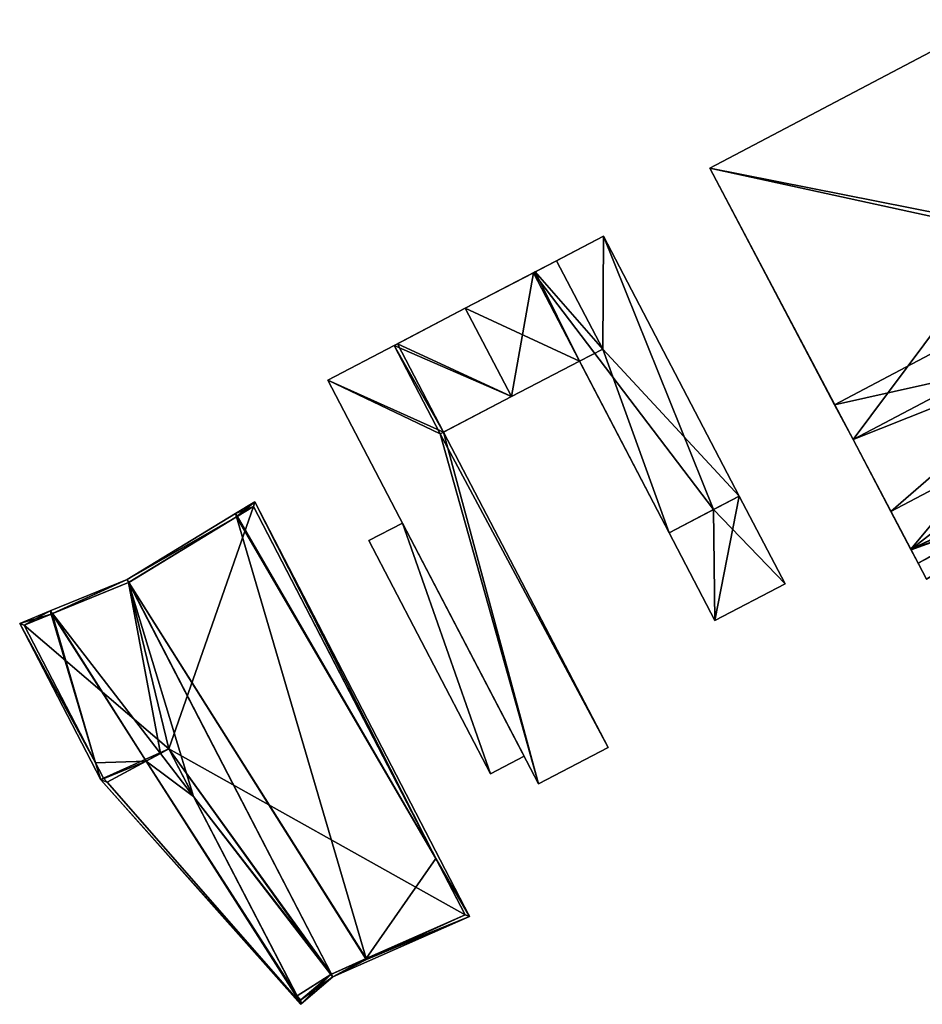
# Model space of a CAD drawing. Header units: inches. Extents: x 2523744 to 2528136, y 1148995 to 1152010.
# Tile 115 of 256: x 2525924 to 2526064, y 1150213 to 1150365. Entities that reach past the tile are written whole.
import ezdxf

# ---------------------------------------------------------------- set-up
doc = ezdxf.new("R2010")
doc.units = ezdxf.units.IN
doc.header["$MEASUREMENT"] = 0
doc.layers.add('Flugdach', color=10, linetype='Continuous')
doc.layers.add('Gebaeude Einzelhaus', color=10, linetype='Continuous')

msp = doc.modelspace()

# ---------------------------------------------------------------- meshes
at = {"layer": 'Flugdach'}
mesh = msp.add_polyface(dxfattribs=at)
corners = [(2525983.098, 1150287.333, 404.58), (2525996.738, 1150248.514, 404.58), (2526001.941, 1150251.23, 404.58), (2525977.895, 1150284.618, 404.58)]
mesh.append_faces([[corners[k] for k in face] for face in [(3, 1, 0), (0, 1, 2)]], dxfattribs={"color": 13})
mesh.append_faces([[corners[k] for k in face] for face in [(1, 0, 2), (1, 3, 0)]], dxfattribs={"color": 41})
at = {"layer": 'Gebaeude Einzelhaus'}
mesh = msp.add_polyface(dxfattribs=at)
corners = [(2526095.612, 1150298.38, 402.948), (2526106.005, 1150304.805, 402.948), (2526095.225, 1150299.113, 402.948), (2526106.395, 1150304.066, 402.948), (2526087.381, 1150313.985, 402.948), (2526085.531, 1150317.496, 402.948), (2526052.825, 1150300.249, 402.948), (2526058.686, 1150289.133, 402.948), (2526091.392, 1150306.379, 402.948), (2526061.795, 1150283.239, 409.999), (2526091.393, 1150306.38, 409.999), (2526058.686, 1150289.133, 409.999), (2526096.928, 1150295.884, 409.999), (2526061.823, 1150283.185, 409.999), (2526064.223, 1150278.636, 409.999), (2526077.323, 1150333.061, 408.399), (2526052.825, 1150300.249, 408.399), (2526085.531, 1150317.496, 408.399), (2526030.656, 1150342.286, 408.399), (2526111.763, 1150357.411, 408.399), (2526114.352, 1150352.588, 408.399), (2526100.825, 1150379.303, 408.399), (2526112.108, 1150357.906, 408.399), (2526113.138, 1150358.125, 408.399), (2526113.011, 1150358.382, 408.399), (2526114.352, 1150352.588, 409.999), (2526077.323, 1150333.061, 409.999), (2526090.399, 1150308.263, 409.999), (2526127.545, 1150327.851, 409.999), (2526114.469, 1150352.65, 409.999), (2526095.612, 1150298.38, 393.399), (2526106.395, 1150304.066, 393.399), (2526106.005, 1150304.805, 393.399), (2526061.823, 1150283.185, 402.948), (2526061.795, 1150283.239, 402.948), (2526061.795, 1150283.239, 393.399), (2526062.905, 1150281.134, 393.399), (2526062.905, 1150281.134, 402.948), (2526052.825, 1150300.249, 393.399), (2526049.973, 1150305.658, 402.948), (2526049.973, 1150305.658, 393.399), (2526061.766, 1150283.293, 393.399), (2526061.766, 1150283.293, 402.948), (2526096.314, 1150323.182, 393.399), (2526098.165, 1150319.672, 393.399), (2526087.381, 1150313.985, 393.399), (2526095.225, 1150299.113, 393.399), (2526093.461, 1150328.591, 393.399), (2526064.223, 1150278.636, 393.399), (2526096.928, 1150295.884, 393.399), (2526095.225, 1150299.113, 403.065), (2526091.392, 1150306.379, 403.065), (2526030.656, 1150342.286, 393.399), (2526100.825, 1150379.303, 393.399), (2526111.763, 1150357.411, 393.399), (2526114.352, 1150352.588, 393.399), (2526113.138, 1150358.125, 393.399), (2526113.011, 1150358.382, 393.399), (2526102.271, 1150380.066, 393.399), (2526122.676, 1150337.084, 393.399), (2526114.469, 1150352.65, 393.399), (2526127.545, 1150327.851, 393.399), (2526087.381, 1150313.985, 403.065), (2526090.399, 1150308.263, 403.065), (2526115.194, 1150321.338, 403.065), (2526116.379, 1150321.963, 400.991), (2526115.194, 1150321.338, 401.378), (2526116.379, 1150321.963, 393.399), (2526112.176, 1150327.061, 393.399), (2526114.054, 1150323.5, 393.399), (2526114.606, 1150322.454, 393.399)]
mesh.append_faces([[corners[k] for k in face] for face in [(25, 28, 29), (25, 27, 28), (25, 26, 27), (22, 23, 24), (21, 19, 22), (22, 19, 23), (18, 15, 21), (21, 15, 19), (19, 15, 20), (18, 16, 15), (15, 16, 17), (12, 13, 14), (12, 9, 13), (12, 10, 9), (9, 10, 11), (4, 7, 8), (4, 6, 7), (4, 5, 6), (3, 1, 0), (0, 1, 2)]], dxfattribs={"color": 13})
mesh.append_faces([[corners[k] for k in face] for face in [(68, 67, 69), (69, 67, 70), (68, 61, 67), (68, 59, 61), (60, 59, 55), (68, 43, 59), (68, 44, 43), (61, 65, 67), (65, 64, 66), (64, 27, 63), (61, 28, 65), (65, 28, 64), (64, 28, 27), (62, 5, 4), (62, 17, 5), (17, 26, 15), (62, 27, 17), (17, 27, 26), (62, 63, 27), (26, 25, 15), (15, 25, 20), (60, 20, 29), (29, 20, 25), (60, 55, 20), (59, 28, 61), (59, 29, 28), (59, 60, 29), (47, 59, 43), (47, 55, 59), (47, 54, 55), (54, 57, 56), (47, 53, 54), (54, 53, 57), (57, 53, 58), (40, 52, 47), (47, 52, 53), (56, 57, 23), (23, 57, 24), (23, 19, 56), (56, 19, 54), (19, 20, 54), (54, 20, 55), (17, 16, 5), (5, 16, 6), (18, 39, 16), (16, 39, 6), (18, 52, 39), (39, 52, 40), (52, 21, 53), (52, 18, 21), (36, 30, 48), (48, 30, 49), (11, 51, 7), (7, 51, 8), (11, 10, 51), (50, 0, 2), (0, 49, 30), (50, 12, 0), (0, 12, 49), (51, 10, 50), (50, 10, 12), (12, 14, 49), (49, 14, 48), (13, 37, 14), (14, 37, 48), (48, 37, 36), (13, 33, 37), (9, 33, 13), (9, 34, 33), (9, 42, 34), (9, 11, 42), (42, 11, 7), (30, 32, 31), (41, 46, 35), (35, 46, 36), (36, 46, 30), (30, 46, 32), (43, 45, 47), (47, 45, 40), (40, 45, 38), (38, 45, 41), (41, 45, 46), (43, 44, 45), (42, 35, 34), (42, 41, 35), (7, 41, 42), (6, 38, 7), (7, 38, 41), (6, 39, 38), (38, 39, 40), (33, 36, 37), (33, 35, 36), (33, 34, 35), (1, 3, 32), (32, 3, 31), (31, 3, 30), (30, 3, 0)]], dxfattribs={"color": 41})
mesh = msp.add_polyface(dxfattribs=at)
corners = [(2525988.94, 1150301.16, 407.215), (2526004.168, 1150246.963, 409.134), (2526014.946, 1150252.588, 407.119), (2525971.539, 1150309.481, 409.134), (2525989.456, 1150301.429, 407.119), (2525981.803, 1150314.837, 407.215), (2526042.31, 1150277.915, 407.84), (2526035.226, 1150291.489, 407.84), (2526031.255, 1150289.417, 407.84), (2526031.453, 1150272.248, 407.84), (2526024.368, 1150285.823, 407.84), (2525999.955, 1150306.909, 409.193), (2526010.493, 1150312.409, 407.249), (2526003.354, 1150326.086, 407.249), (2525992.816, 1150320.586, 409.193), (2526003.354, 1150326.086, 409.193), (2526024.368, 1150285.823, 409.193), (2526014.213, 1150331.753, 407.06), (2526035.226, 1150291.489, 407.06), (2525999.955, 1150306.909, 407.297), (2525981.803, 1150314.838, 409.193), (2525988.94, 1150301.16, 409.193), (2525992.816, 1150320.586, 407.298), (2526004.168, 1150246.963, 397.106), (2525971.539, 1150309.481, 397.106), (2526014.946, 1150252.588, 397.106), (2525989.456, 1150301.429, 397.106), (2525981.803, 1150314.837, 397.106), (2525982.318, 1150315.106, 407.119), (2525982.318, 1150315.107, 397.106), (2526031.453, 1150272.248, 397.106), (2526024.368, 1150285.823, 397.106), (2526042.31, 1150277.915, 397.106), (2526035.226, 1150291.489, 397.106), (2525999.955, 1150306.909, 397.106), (2526010.493, 1150312.409, 397.106), (2526003.634, 1150326.232, 397.106), (2526006.953, 1150327.964, 406.585), (2526006.953, 1150327.964, 397.106), (2525992.816, 1150320.586, 397.106), (2526014.09, 1150314.286, 397.106), (2526014.213, 1150331.753, 397.106), (2526010.492, 1150312.409, 397.106)]
mesh.append_faces([[corners[k] for k in face] for face in [(22, 20, 19), (19, 20, 21), (17, 8, 18), (17, 15, 8), (8, 15, 16), (11, 13, 14), (11, 12, 13), (6, 8, 9), (9, 8, 10), (6, 7, 8), (3, 0, 5), (0, 2, 4), (3, 1, 0), (0, 1, 2)]], dxfattribs={"color": 13})
mesh.append_faces([[corners[k] for k in face] for face in [(39, 34, 29), (29, 34, 26), (34, 4, 26), (4, 21, 0), (34, 19, 4), (4, 19, 21), (21, 5, 0), (21, 20, 5), (20, 28, 5), (28, 39, 29), (20, 22, 28), (28, 22, 39), (42, 40, 31), (31, 40, 33), (33, 40, 41), (41, 40, 38), (17, 18, 41), (41, 18, 33), (16, 10, 8), (10, 12, 31), (31, 12, 42), (12, 15, 13), (10, 16, 12), (12, 16, 15), (15, 37, 13), (37, 41, 38), (15, 17, 37), (37, 17, 41), (35, 36, 40), (40, 36, 38), (34, 39, 35), (35, 39, 36), (13, 22, 14), (13, 39, 22), (13, 36, 39), (13, 37, 36), (36, 37, 38), (19, 12, 11), (19, 34, 12), (12, 34, 35), (11, 22, 19), (11, 14, 22), (33, 32, 30), (33, 30, 31), (32, 18, 6), (6, 18, 7), (32, 33, 18), (6, 9, 32), (32, 9, 30), (9, 10, 30), (30, 10, 31), (7, 18, 8), (27, 26, 24), (24, 26, 23), (23, 26, 25), (27, 29, 26), (5, 24, 3), (5, 27, 24), (5, 28, 27), (27, 28, 29), (25, 26, 2), (2, 26, 4), (2, 23, 25), (2, 1, 23), (1, 3, 23), (23, 3, 24)]], dxfattribs={"color": 41})
mesh = msp.add_polyface(dxfattribs=at)
corners = [(2525957.524, 1150288.378, 410.356), (2525960.248, 1150290.624, 406.9), (2525957.273, 1150288.81, 410.38), (2525988.274, 1150235.39, 407.401), (2525993.485, 1150226.41, 406.9), (2525988.276, 1150235.386, 407.401), (2525957.418, 1150288.314, 410.377), (2525940.478, 1150278.571, 408.549), (2525940.743, 1150278.15, 408.559), (2525977.487, 1150219.877, 410.016), (2525977.451, 1150219.861, 410.012), (2525977.528, 1150219.738, 410.015), (2525972.02, 1150217.439, 408.557), (2525972.324, 1150217.045, 408.549), (2525972.095, 1150217.487, 408.549), (2525950.774, 1150244.985, 409.091), (2525940.707, 1150278.129, 408.549), (2525950.775, 1150244.983, 409.091), (2525928.922, 1150273.315, 409.641), (2525945.637, 1150251.644, 409.22), (2525928.605, 1150273.726, 409.649), (2525928.749, 1150273.244, 409.625), (2525923.868, 1150271.793, 408.367), (2525935.618, 1150250.21, 408.496), (2525936.403, 1150247.578, 408.367), (2525943.448, 1150250.468, 409.649), (2525967.419, 1150212.906, 409.649), (2525928.879, 1150273.297, 409.649), (2525967.301, 1150212.808, 408.549), (2525960.05, 1150289.918, 407.401), (2525940.693, 1150278.12, 408.55), (2525924.564, 1150271.536, 408.493), (2525936.858, 1150247.818, 408.455), (2525937.395, 1150247.214, 408.477), (2525966.786, 1150214.141, 409.626), (2525967.353, 1150213.505, 409.603), (2525972.004, 1150217.429, 408.56), (2525972.116, 1150217.5, 408.555), (2525992.796, 1150226.653, 407.01), (2525946.95, 1150252.35, 409.092), (2525972.004, 1150217.429, 398.926), (2525972.116, 1150217.5, 398.926), (2525992.796, 1150226.653, 398.926), (2525960.05, 1150289.918, 398.926), (2525940.693, 1150278.12, 398.926), (2525924.564, 1150271.536, 398.926), (2525936.858, 1150247.818, 398.926), (2525937.395, 1150247.214, 398.926), (2525946.95, 1150252.35, 398.926), (2525966.786, 1150214.141, 398.926), (2525967.353, 1150213.505, 398.926)]
mesh.append_faces([[corners[k] for k in face] for face in [(15, 19, 39), (15, 25, 19), (15, 17, 25), (25, 17, 34), (10, 9, 11), (38, 11, 9), (5, 4, 38), (38, 4, 11), (10, 13, 37), (10, 11, 13), (13, 14, 37), (13, 12, 14), (36, 12, 13), (13, 11, 4), (25, 34, 26), (26, 35, 13), (13, 35, 36), (26, 34, 35), (26, 33, 25), (26, 24, 33), (33, 24, 32), (32, 24, 23), (24, 26, 28), (20, 27, 21), (18, 27, 20), (31, 20, 21), (24, 22, 23), (23, 22, 31), (31, 22, 20), (7, 16, 30), (7, 8, 16), (7, 18, 20), (7, 30, 18), (2, 0, 6), (8, 7, 6), (6, 7, 2), (1, 29, 2), (2, 29, 0), (5, 3, 4), (4, 3, 1), (1, 3, 29), (13, 4, 11), (24, 28, 26), (25, 18, 27), (27, 18, 20), (25, 19, 18), (25, 15, 19), (26, 17, 25), (25, 17, 15), (26, 12, 17), (26, 13, 12), (23, 27, 21), (21, 27, 20), (23, 25, 27), (23, 24, 25), (25, 24, 26), (21, 22, 23), (23, 22, 24), (21, 20, 22), (10, 13, 11), (8, 14, 10), (10, 14, 13), (8, 16, 14), (8, 7, 16), (18, 7, 20), (15, 16, 19), (19, 16, 18), (18, 16, 7), (12, 14, 17), (17, 14, 15), (15, 14, 16), (12, 13, 14), (6, 0, 2), (9, 3, 6), (6, 3, 0), (9, 5, 3), (9, 4, 5), (9, 11, 4), (9, 10, 11), (6, 8, 9), (9, 8, 10), (2, 7, 6), (6, 7, 8), (4, 3, 5), (4, 1, 3), (3, 1, 0), (0, 1, 2)]], dxfattribs={"color": 13})
mesh.append_faces([[corners[k] for k in face] for face in [(46, 48, 47), (45, 48, 46), (44, 48, 45), (43, 48, 44), (42, 48, 43), (41, 48, 42), (40, 50, 49), (40, 49, 48), (40, 48, 41), (36, 50, 40), (36, 35, 50), (35, 49, 50), (35, 34, 49), (17, 49, 34), (15, 48, 17), (17, 48, 49), (15, 39, 48), (25, 48, 19), (19, 48, 39), (25, 47, 48), (25, 33, 47), (33, 32, 47), (47, 32, 46), (23, 46, 32), (23, 45, 46), (23, 31, 45), (31, 21, 45), (21, 18, 45), (27, 18, 21), (18, 44, 45), (18, 30, 44), (30, 16, 44), (16, 8, 44), (8, 6, 44), (44, 6, 43), (6, 0, 43), (0, 29, 43), (3, 43, 29), (5, 42, 3), (3, 42, 43), (5, 38, 42), (38, 9, 42), (42, 9, 41), (9, 10, 41), (10, 37, 41), (14, 40, 41), (37, 14, 41), (14, 12, 40), (12, 36, 40)]], dxfattribs={"color": 41})

doc.saveas('drawing.dxf')
